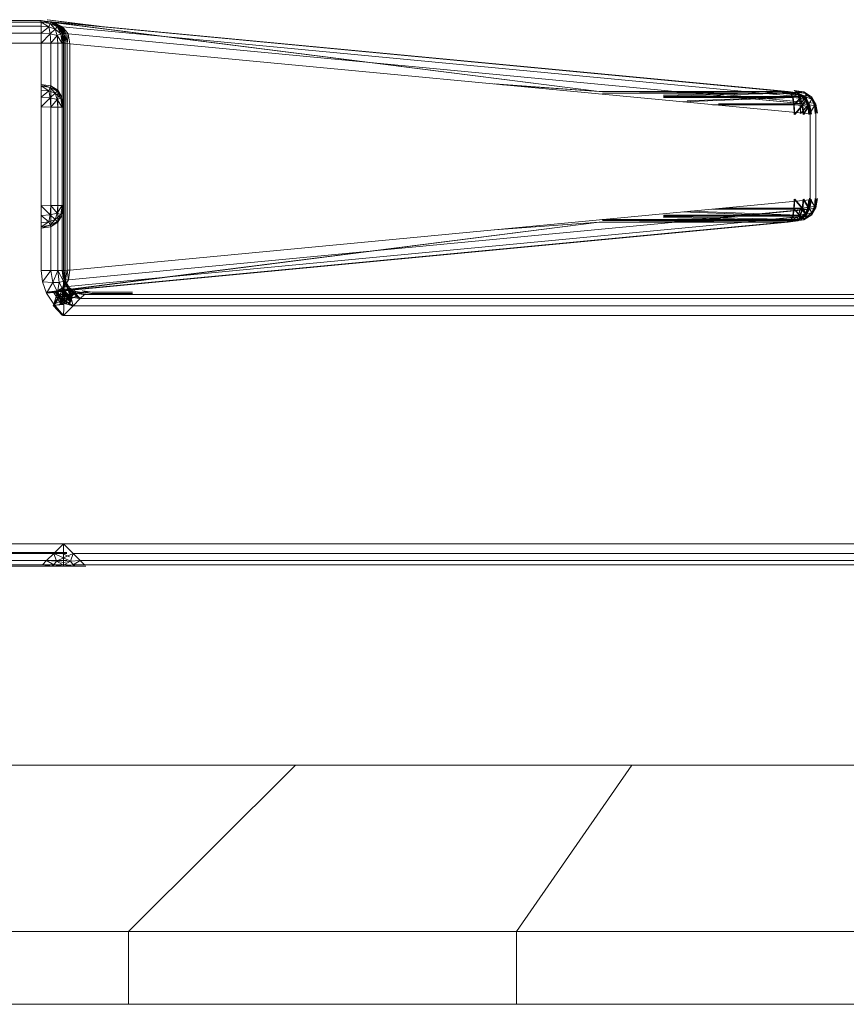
# Model space of a CAD drawing. Header units: millimetres. Extents: x 1 to 3476, y -521 to 159.
# Tile 53 of 130: x 1704 to 1726, y 133 to 159. Entities that reach past the tile are written whole.
import ezdxf

# ---------------------------------------------------------------- set-up
doc = ezdxf.new("R2010")
doc.units = ezdxf.units.MM
doc.layers.add('VG491211CA_dwg', color=8, linetype='Continuous', lineweight=9)

# ---------------------------------------------------------------- blocks, each defined once
blk = doc.blocks.new('VG491211CA_dwg-300031-Północ')
at = {"color": 18, "lineweight": 9}
for p, q in [((-202.129, 158.89), (-213.917, 158.89)), ((-202.162, 158.889), (-213.917, 158.89)), ((-213.917, 158.89), (-202.129, 158.889)), ((-202.129, 158.852), (-213.917, 158.852)), ((-202.162, 158.889), (-182.165, 156.992)), ((-202.162, 158.889), (-187.209, 156.998)), ((-202.129, 158.89), (-201.866, 158.852)), ((-202.129, 158.852), (-202.129, 158.89)), ((-202.129, 158.89), (-201.885, 158.815)), ((-201.792, 158.845), (-202.129, 158.889)), ((-202.129, 158.889), (-201.811, 158.839)), ((-202.129, 158.889), (-201.866, 158.852)), ((-182.152, 156.992), (-202.129, 158.889)), ((-187.211, 156.998), (-202.129, 158.889)), ((-202.129, 158.74), (-202.129, 158.852)), ((-201.885, 158.815), (-202.129, 158.852)), ((-202.129, 158.852), (-201.923, 158.721)), ((-201.966, 158.915), (-200.628, 158.744)), ((-200.573, 158.738), (-201.949, 158.915)), ((-201.885, 158.815), (-201.923, 158.721)), ((-201.866, 158.852), (-201.885, 158.815)), ((-201.698, 158.721), (-201.885, 158.815)), ((-201.885, 158.815), (-201.754, 158.665)), ((-201.811, 158.839), (-201.866, 158.852)), ((-201.866, 158.852), (-201.638, 158.717)), ((-201.866, 158.852), (-201.679, 158.739)), ((-201.866, 158.852), (-201.679, 158.74)), ((-201.866, 158.852), (-201.698, 158.721)), ((-201.792, 158.845), (-201.811, 158.839)), ((-201.574, 158.711), (-201.811, 158.839)), ((-201.811, 158.839), (-201.597, 158.695)), ((-201.811, 158.839), (-201.638, 158.717)), ((-201.551, 158.727), (-201.792, 158.845)), ((-201.792, 158.845), (-201.574, 158.711)), ((-181.898, 156.956), (-201.792, 158.845)), ((-202.129, 158.74), (-213.917, 158.74)), ((-213.917, 158.552), (-202.129, 158.552)), ((-202.129, 158.552), (-202.129, 158.74)), ((-201.923, 158.721), (-202.129, 158.74)), ((-202.129, 158.552), (-201.923, 158.721)), ((-202.129, 158.29), (-202.129, 158.552)), ((-202.129, 158.552), (-201.885, 158.533)), ((-201.754, 158.665), (-201.923, 158.721)), ((-201.923, 158.721), (-201.885, 158.533)), ((-201.885, 158.533), (-201.754, 158.665)), ((-201.698, 158.721), (-201.754, 158.665)), ((-201.754, 158.665), (-201.698, 158.496)), ((-201.604, 158.533), (-201.754, 158.665)), ((-201.679, 158.74), (-201.698, 158.721)), ((-201.604, 158.533), (-201.698, 158.721)), ((-201.566, 158.552), (-201.698, 158.721)), ((-201.679, 158.74), (-201.566, 158.552)), ((-201.679, 158.739), (-201.638, 158.717)), ((-201.566, 158.552), (-201.679, 158.739)), ((-201.679, 158.739), (-201.546, 158.548)), ((-201.638, 158.717), (-201.597, 158.695)), ((-201.638, 158.717), (-201.514, 158.543)), ((-201.638, 158.717), (-201.546, 158.548)), ((-201.604, 158.533), (-201.566, 158.552)), ((-201.597, 158.695), (-201.574, 158.711)), ((-201.597, 158.695), (-201.514, 158.543)), ((-201.574, 158.711), (-201.551, 158.727)), ((-201.514, 158.543), (-201.574, 158.711)), ((-201.465, 158.541), (-201.574, 158.711)), ((-201.529, 158.29), (-201.566, 158.552)), ((-201.566, 158.552), (-201.529, 158.29)), ((-201.566, 158.552), (-201.546, 158.548)), ((-201.566, 158.552), (-201.518, 158.289)), ((-181.716, 156.844), (-201.551, 158.727)), ((-201.551, 158.727), (-201.406, 158.537)), ((-201.465, 158.541), (-201.551, 158.727)), ((-201.546, 158.548), (-201.514, 158.543)), ((-201.546, 158.548), (-201.486, 158.285)), ((-201.546, 158.548), (-201.518, 158.289)), ((-201.514, 158.543), (-201.465, 158.541)), ((-201.514, 158.543), (-201.486, 158.285)), ((-213.917, 158.29), (-202.129, 158.29)), ((-202.129, 158.29), (-201.885, 158.533)), ((-202.129, 158.29), (-202.129, 152.204)), ((-201.866, 158.29), (-202.129, 158.29)), ((-201.885, 158.533), (-201.698, 158.496)), ((-201.885, 158.533), (-201.866, 158.29)), ((-201.866, 158.29), (-201.698, 158.496)), ((-201.866, 158.29), (-201.866, 152.204)), ((-201.679, 158.29), (-201.866, 158.29)), ((-201.698, 158.496), (-201.604, 158.533)), ((-201.698, 158.496), (-201.679, 158.29)), ((-201.566, 158.29), (-201.698, 158.496)), ((-201.566, 158.29), (-201.679, 158.29)), ((-201.679, 158.29), (-201.679, 152.204)), ((-201.566, 158.29), (-201.604, 158.533)), ((-201.529, 158.29), (-201.604, 158.533)), ((-201.566, 152.204), (-201.566, 158.29)), ((-201.529, 158.29), (-201.566, 158.29)), ((-201.529, 152.204), (-201.529, 158.29)), ((-201.529, 158.29), (-201.529, 152.204)), ((-201.518, 158.289), (-201.529, 158.29)), ((-201.518, 158.289), (-201.518, 152.205)), ((-201.486, 158.285), (-201.518, 158.289)), ((-201.486, 158.285), (-201.465, 158.541)), ((-201.433, 158.28), (-201.486, 158.285)), ((-201.486, 158.285), (-201.486, 152.208)), ((-201.465, 158.541), (-201.406, 158.537)), ((-201.433, 158.28), (-201.465, 158.541)), ((-201.433, 158.28), (-201.406, 158.537)), ((-201.433, 152.213), (-201.433, 158.28)), ((-201.358, 158.273), (-201.433, 158.28)), ((-201.406, 158.537), (-181.607, 156.657)), ((-201.406, 158.537), (-201.358, 158.273)), ((-201.358, 158.273), (-181.571, 156.395)), ((-201.358, 152.22), (-201.358, 158.273)), ((-202.129, 157.184), (-201.866, 157.142)), ((-201.866, 157.142), (-202.129, 157.184)), ((-202.129, 157.184), (-201.885, 157.104)), ((-202.129, 157.184), (-201.885, 157.104)), ((-202.129, 157.147), (-201.923, 157.011)), ((-202.129, 157.147), (-201.885, 157.104)), ((-201.885, 157.104), (-202.129, 157.147)), ((-202.129, 157.147), (-201.923, 157.011)), ((-202.129, 157.034), (-201.923, 157.011)), ((-201.923, 157.011), (-202.129, 157.034)), ((-202.129, 156.847), (-201.923, 157.011)), ((-202.129, 156.847), (-201.923, 157.011)), ((-201.923, 157.011), (-201.885, 157.104)), ((-201.885, 157.104), (-201.923, 157.011)), ((-201.885, 156.823), (-201.923, 157.011)), ((-201.923, 157.011), (-201.754, 156.952)), ((-201.754, 156.952), (-201.923, 157.011)), ((-201.923, 157.011), (-201.885, 156.823)), ((-201.885, 157.104), (-201.866, 157.142)), ((-201.866, 157.142), (-201.885, 157.104)), ((-201.885, 157.104), (-201.754, 156.952)), ((-201.885, 157.104), (-201.698, 157.007)), ((-201.698, 157.007), (-201.885, 157.104)), ((-201.885, 157.104), (-201.754, 156.952)), ((-201.866, 157.142), (-201.679, 157.026)), ((-201.679, 157.026), (-201.866, 157.142)), ((-201.866, 157.142), (-201.698, 157.007)), ((-201.866, 157.142), (-201.698, 157.007)), ((-201.698, 157.007), (-201.754, 156.952)), ((-201.754, 156.952), (-201.698, 157.007)), ((-201.679, 157.026), (-201.698, 157.007)), ((-201.698, 157.007), (-201.679, 157.026)), ((-201.604, 156.818), (-201.698, 157.007)), ((-201.566, 156.836), (-201.698, 157.007)), ((-201.698, 157.007), (-201.604, 156.818)), ((-201.566, 156.836), (-201.698, 157.007)), ((-201.566, 156.836), (-201.679, 157.026)), ((-201.679, 157.026), (-201.566, 156.836)), ((-187.209, 156.998), (-190.013, 157.196)), ((-190.007, 157.196), (-187.211, 156.998)), ((-187.209, 156.998), (-189.788, 157.175)), ((-189.782, 157.174), (-187.211, 156.998)), ((-187.211, 156.998), (-182.152, 156.992)), ((-182.165, 156.992), (-187.209, 156.998)), ((-187.117, 156.952), (-182.152, 156.992)), ((-185.489, 156.895), (-181.92, 156.975)), ((-181.921, 156.975), (-185.489, 156.895)), ((-181.621, 156.657), (-185.185, 156.995)), ((-181.451, 156.683), (-184.731, 156.995)), ((-184.728, 156.995), (-181.45, 156.683)), ((-181.73, 156.844), (-183.301, 156.993)), ((-181.56, 156.87), (-182.85, 156.993)), ((-181.559, 156.87), (-182.848, 156.993)), ((-182.165, 156.992), (-181.911, 156.956)), ((-182.165, 156.992), (-181.86, 156.912)), ((-182.152, 156.992), (-182.077, 156.949)), ((-181.898, 156.956), (-182.152, 156.992)), ((-182.152, 156.992), (-181.846, 156.912)), ((-181.996, 157.018), (-181.742, 156.982)), ((-181.996, 157.018), (-181.69, 156.938)), ((-181.995, 157.018), (-181.92, 156.975)), ((-181.74, 156.982), (-181.995, 157.018)), ((-181.995, 157.018), (-181.689, 156.938)), ((-181.867, 156.858), (-181.921, 156.975)), ((-181.69, 156.938), (-181.921, 156.975)), ((-181.921, 156.975), (-181.673, 156.84)), ((-181.92, 156.975), (-181.866, 156.858)), ((-181.92, 156.975), (-181.672, 156.84)), ((-181.92, 156.975), (-181.689, 156.938)), ((-181.742, 156.982), (-181.56, 156.87)), ((-181.742, 156.982), (-181.519, 156.846)), ((-181.742, 156.982), (-181.69, 156.938)), ((-181.559, 156.87), (-181.74, 156.982)), ((-181.689, 156.938), (-181.74, 156.982)), ((-181.74, 156.982), (-181.518, 156.846)), ((-201.885, 156.823), (-202.129, 156.847)), ((-202.129, 156.847), (-201.885, 156.823)), ((-202.129, 156.584), (-201.885, 156.823)), ((-202.129, 156.584), (-201.885, 156.823)), ((-201.885, 156.823), (-201.754, 156.952)), ((-201.885, 156.823), (-201.754, 156.952)), ((-201.698, 156.782), (-201.885, 156.823)), ((-201.866, 156.579), (-201.885, 156.823)), ((-201.885, 156.823), (-201.698, 156.782)), ((-201.885, 156.823), (-201.866, 156.579)), ((-201.866, 156.579), (-201.698, 156.782)), ((-201.866, 156.579), (-201.698, 156.782)), ((-201.754, 156.952), (-201.698, 156.782)), ((-201.698, 156.782), (-201.754, 156.952)), ((-201.604, 156.818), (-201.754, 156.952)), ((-201.604, 156.818), (-201.754, 156.952)), ((-201.698, 156.782), (-201.604, 156.818)), ((-201.604, 156.818), (-201.698, 156.782)), ((-201.698, 156.782), (-201.679, 156.575)), ((-201.679, 156.575), (-201.698, 156.782)), ((-201.566, 156.573), (-201.698, 156.782)), ((-201.566, 156.573), (-201.698, 156.782)), ((-201.604, 156.818), (-201.566, 156.836)), ((-201.566, 156.836), (-201.604, 156.818)), ((-201.566, 156.573), (-201.604, 156.818)), ((-201.529, 156.573), (-201.604, 156.818)), ((-201.604, 156.818), (-201.566, 156.573)), ((-201.529, 156.573), (-201.604, 156.818)), ((-201.529, 156.573), (-201.566, 156.836)), ((-201.566, 156.836), (-201.529, 156.573)), ((-187.117, 156.952), (-182.077, 156.949)), ((-182.09, 156.949), (-185.489, 156.87)), ((-185.489, 156.87), (-182.077, 156.949)), ((-181.866, 156.858), (-185.489, 156.859)), ((-185.489, 156.859), (-181.867, 156.858)), ((-185.489, 156.833), (-182.037, 156.832)), ((-182.023, 156.832), (-185.489, 156.833)), ((-184.991, 156.72), (-182.037, 156.832)), ((-182.023, 156.832), (-184.989, 156.719)), ((-181.866, 156.858), (-184.857, 156.748)), ((-184.856, 156.748), (-181.867, 156.858)), ((-182.037, 156.832), (-182.09, 156.949)), ((-181.86, 156.912), (-182.09, 156.949)), ((-182.09, 156.949), (-181.843, 156.814)), ((-182.077, 156.949), (-182.023, 156.832)), ((-182.077, 156.949), (-181.829, 156.814)), ((-182.077, 156.949), (-181.846, 156.912)), ((-182.005, 156.642), (-182.037, 156.832)), ((-182.037, 156.832), (-181.843, 156.814)), ((-182.023, 156.832), (-181.991, 156.642)), ((-181.829, 156.814), (-182.023, 156.832)), ((-182.005, 156.642), (-181.843, 156.814)), ((-181.991, 156.642), (-181.829, 156.814)), ((-181.911, 156.956), (-181.73, 156.844)), ((-181.911, 156.956), (-181.689, 156.82)), ((-181.911, 156.956), (-181.86, 156.912)), ((-181.716, 156.844), (-181.898, 156.956)), ((-181.846, 156.912), (-181.898, 156.956)), ((-181.898, 156.956), (-181.676, 156.82)), ((-181.835, 156.668), (-181.867, 156.858)), ((-181.867, 156.858), (-181.673, 156.84)), ((-181.866, 156.858), (-181.834, 156.668)), ((-181.672, 156.84), (-181.866, 156.858)), ((-181.689, 156.82), (-181.86, 156.912)), ((-181.86, 156.912), (-181.695, 156.759)), ((-181.86, 156.912), (-181.843, 156.814)), ((-181.829, 156.814), (-181.846, 156.912)), ((-181.846, 156.912), (-181.682, 156.759)), ((-181.846, 156.912), (-181.676, 156.82)), ((-181.843, 156.814), (-181.695, 156.759)), ((-181.843, 156.814), (-181.779, 156.624)), ((-181.835, 156.668), (-181.673, 156.84)), ((-181.834, 156.668), (-181.672, 156.84)), ((-181.682, 156.759), (-181.829, 156.814)), ((-181.766, 156.624), (-181.829, 156.814)), ((-181.779, 156.624), (-181.695, 156.759)), ((-181.766, 156.624), (-181.682, 156.759)), ((-181.73, 156.844), (-181.621, 156.657)), ((-181.689, 156.82), (-181.73, 156.844)), ((-181.607, 156.657), (-181.716, 156.844)), ((-181.676, 156.82), (-181.716, 156.844)), ((-181.695, 156.759), (-181.689, 156.82)), ((-181.695, 156.759), (-181.625, 156.589)), ((-181.588, 156.632), (-181.695, 156.759)), ((-181.519, 156.846), (-181.69, 156.938)), ((-181.69, 156.938), (-181.526, 156.785)), ((-181.69, 156.938), (-181.673, 156.84)), ((-181.672, 156.84), (-181.689, 156.938)), ((-181.689, 156.938), (-181.524, 156.785)), ((-181.689, 156.938), (-181.518, 156.846)), ((-181.588, 156.632), (-181.689, 156.82)), ((-181.621, 156.657), (-181.689, 156.82)), ((-181.682, 156.759), (-181.676, 156.82)), ((-181.574, 156.632), (-181.682, 156.759)), ((-181.611, 156.589), (-181.682, 156.759)), ((-181.676, 156.82), (-181.574, 156.632)), ((-181.607, 156.657), (-181.676, 156.82)), ((-181.673, 156.84), (-181.526, 156.785)), ((-181.673, 156.84), (-181.61, 156.65)), ((-181.524, 156.785), (-181.672, 156.84)), ((-181.609, 156.65), (-181.672, 156.84)), ((-181.61, 156.65), (-181.526, 156.785)), ((-181.609, 156.65), (-181.524, 156.785)), ((-181.56, 156.87), (-181.451, 156.683)), ((-181.519, 156.846), (-181.56, 156.87)), ((-181.45, 156.683), (-181.559, 156.87)), ((-181.518, 156.846), (-181.559, 156.87)), ((-181.526, 156.785), (-181.519, 156.846)), ((-181.526, 156.785), (-181.455, 156.615)), ((-181.418, 156.658), (-181.526, 156.785)), ((-181.524, 156.785), (-181.518, 156.846)), ((-181.416, 156.658), (-181.524, 156.785)), ((-181.454, 156.615), (-181.524, 156.785)), ((-181.418, 156.658), (-181.519, 156.846)), ((-181.451, 156.683), (-181.519, 156.846)), ((-181.518, 156.846), (-181.416, 156.658)), ((-181.45, 156.683), (-181.518, 156.846)), ((-202.129, 156.584), (-201.866, 156.579)), ((-201.866, 156.579), (-202.129, 156.584)), ((-201.866, 153.941), (-201.866, 156.579)), ((-201.866, 156.579), (-201.679, 156.575)), ((-201.866, 156.579), (-201.866, 153.941)), ((-201.679, 156.575), (-201.866, 156.579)), ((-201.679, 156.575), (-201.679, 153.945)), ((-201.679, 153.945), (-201.679, 156.575)), ((-201.566, 156.573), (-201.679, 156.575)), ((-201.679, 156.575), (-201.566, 156.573)), ((-201.566, 153.947), (-201.566, 156.573)), ((-201.529, 156.573), (-201.566, 156.573)), ((-201.566, 156.573), (-201.566, 153.947)), ((-201.566, 156.573), (-201.529, 156.573)), ((-201.529, 153.948), (-201.529, 156.573)), ((-201.529, 156.573), (-201.529, 153.948)), ((-184.178, 156.642), (-182.005, 156.642)), ((-181.991, 156.642), (-184.178, 156.642)), ((-181.834, 156.668), (-184.017, 156.668)), ((-184.017, 156.668), (-181.835, 156.668)), ((-181.994, 156.379), (-182.005, 156.642)), ((-182.005, 156.642), (-181.779, 156.624)), ((-181.994, 156.379), (-181.779, 156.624)), ((-181.991, 156.642), (-181.98, 156.379)), ((-181.766, 156.624), (-181.991, 156.642)), ((-181.98, 156.379), (-181.766, 156.624)), ((-181.825, 156.405), (-181.835, 156.668)), ((-181.835, 156.668), (-181.61, 156.65)), ((-181.834, 156.668), (-181.824, 156.405)), ((-181.609, 156.65), (-181.834, 156.668)), ((-181.825, 156.405), (-181.61, 156.65)), ((-181.824, 156.405), (-181.609, 156.65)), ((-181.779, 156.624), (-181.625, 156.589)), ((-181.779, 156.624), (-181.751, 156.38)), ((-181.611, 156.589), (-181.766, 156.624)), ((-181.737, 156.38), (-181.766, 156.624)), ((-181.751, 156.38), (-181.625, 156.589)), ((-181.737, 156.38), (-181.611, 156.589)), ((-181.625, 156.589), (-181.588, 156.632)), ((-181.625, 156.589), (-181.601, 156.383)), ((-181.546, 156.388), (-181.625, 156.589)), ((-181.621, 156.657), (-181.585, 156.395)), ((-181.588, 156.632), (-181.621, 156.657)), ((-181.574, 156.632), (-181.611, 156.589)), ((-181.533, 156.388), (-181.611, 156.589)), ((-181.588, 156.383), (-181.611, 156.589)), ((-181.61, 156.65), (-181.455, 156.615)), ((-181.61, 156.65), (-181.581, 156.406)), ((-181.454, 156.615), (-181.609, 156.65)), ((-181.58, 156.406), (-181.609, 156.65)), ((-181.571, 156.395), (-181.607, 156.657)), ((-181.607, 156.657), (-181.574, 156.632)), ((-181.546, 156.388), (-181.588, 156.632)), ((-181.585, 156.395), (-181.588, 156.632)), ((-181.581, 156.406), (-181.455, 156.615)), ((-181.58, 156.406), (-181.454, 156.615)), ((-181.574, 156.632), (-181.533, 156.388)), ((-181.571, 156.395), (-181.574, 156.632)), ((-181.455, 156.615), (-181.418, 156.658)), ((-181.455, 156.615), (-181.431, 156.409)), ((-181.376, 156.414), (-181.455, 156.615)), ((-181.416, 156.658), (-181.454, 156.615)), ((-181.375, 156.414), (-181.454, 156.615)), ((-181.43, 156.409), (-181.454, 156.615)), ((-181.451, 156.683), (-181.414, 156.421)), ((-181.418, 156.658), (-181.451, 156.683)), ((-181.413, 156.421), (-181.45, 156.683)), ((-181.45, 156.683), (-181.416, 156.658)), ((-181.376, 156.414), (-181.418, 156.658)), ((-181.414, 156.421), (-181.418, 156.658)), ((-181.416, 156.658), (-181.375, 156.414)), ((-181.413, 156.421), (-181.416, 156.658)), ((-181.571, 156.395), (-181.571, 154.098)), ((-181.413, 156.421), (-181.413, 154.124)), ((-181.571, 154.098), (-201.358, 152.22)), ((-182.005, 153.851), (-181.994, 154.114)), ((-181.994, 154.114), (-181.779, 153.869)), ((-181.98, 154.114), (-181.991, 153.851)), ((-181.98, 154.114), (-181.766, 153.869)), ((-181.751, 154.113), (-181.779, 153.869)), ((-181.766, 153.869), (-181.737, 154.113)), ((-181.751, 154.113), (-181.625, 153.904)), ((-181.737, 154.113), (-181.611, 153.904)), ((-181.601, 154.11), (-181.625, 153.904)), ((-181.546, 154.105), (-181.625, 153.904)), ((-181.585, 154.098), (-181.621, 153.836)), ((-181.611, 153.904), (-181.588, 154.11)), ((-181.533, 154.105), (-181.611, 153.904)), ((-181.581, 154.139), (-181.61, 153.895)), ((-181.609, 153.895), (-181.58, 154.139)), ((-181.607, 153.836), (-181.571, 154.098)), ((-181.588, 153.861), (-181.546, 154.105)), ((-181.585, 154.098), (-181.588, 153.861)), ((-181.581, 154.139), (-181.455, 153.93)), ((-181.58, 154.139), (-181.454, 153.93)), ((-181.533, 154.105), (-181.574, 153.861)), ((-181.571, 154.098), (-181.574, 153.861)), ((-181.431, 154.136), (-181.455, 153.93)), ((-181.376, 154.131), (-181.455, 153.93)), ((-181.454, 153.93), (-181.43, 154.136)), ((-181.375, 154.131), (-181.454, 153.93)), ((-181.414, 154.124), (-181.451, 153.862)), ((-181.45, 153.862), (-181.413, 154.124)), ((-181.418, 153.887), (-181.376, 154.131)), ((-181.414, 154.124), (-181.418, 153.887)), ((-181.375, 154.131), (-181.416, 153.887)), ((-181.413, 154.124), (-181.416, 153.887)), ((-201.866, 153.941), (-202.129, 153.936)), ((-202.129, 153.936), (-201.866, 153.941)), ((-202.129, 153.936), (-201.885, 153.697)), ((-202.129, 153.936), (-201.885, 153.697)), ((-201.885, 153.697), (-201.866, 153.941)), ((-201.866, 153.941), (-201.885, 153.697)), ((-201.679, 153.945), (-201.866, 153.941)), ((-201.866, 153.941), (-201.679, 153.945)), ((-201.866, 153.941), (-201.698, 153.738)), ((-201.866, 153.941), (-201.698, 153.738)), ((-201.566, 153.947), (-201.698, 153.738)), ((-201.566, 153.947), (-201.698, 153.738)), ((-201.679, 153.945), (-201.698, 153.738)), ((-201.698, 153.738), (-201.679, 153.945)), ((-201.679, 153.945), (-201.566, 153.947)), ((-201.566, 153.947), (-201.679, 153.945)), ((-201.529, 153.948), (-201.604, 153.703)), ((-201.529, 153.948), (-201.604, 153.703)), ((-201.604, 153.703), (-201.566, 153.947)), ((-201.566, 153.947), (-201.604, 153.703)), ((-201.529, 153.948), (-201.566, 153.685)), ((-201.566, 153.685), (-201.529, 153.948)), ((-201.566, 153.947), (-201.529, 153.948)), ((-201.529, 153.948), (-201.566, 153.947)), ((-181.607, 153.836), (-201.397, 151.957)), ((-181.45, 153.862), (-185.281, 153.498)), ((-185.185, 153.498), (-181.621, 153.836)), ((-185.009, 153.524), (-181.451, 153.862)), ((-182.005, 153.851), (-184.178, 153.851)), ((-184.178, 153.851), (-181.991, 153.851)), ((-183.904, 153.877), (-181.834, 153.877)), ((-181.835, 153.877), (-183.904, 153.877)), ((-182.037, 153.661), (-182.005, 153.851)), ((-181.991, 153.851), (-182.023, 153.661)), ((-181.779, 153.869), (-182.005, 153.851)), ((-182.005, 153.851), (-181.843, 153.679)), ((-181.991, 153.851), (-181.766, 153.869)), ((-181.991, 153.851), (-181.829, 153.679)), ((-181.867, 153.687), (-181.835, 153.877)), ((-181.834, 153.877), (-181.866, 153.687)), ((-181.779, 153.869), (-181.843, 153.679)), ((-181.61, 153.895), (-181.835, 153.877)), ((-181.835, 153.877), (-181.673, 153.705)), ((-181.834, 153.877), (-181.609, 153.895)), ((-181.834, 153.877), (-181.672, 153.705)), ((-181.829, 153.679), (-181.766, 153.869)), ((-181.625, 153.904), (-181.779, 153.869)), ((-181.779, 153.869), (-181.695, 153.734)), ((-181.766, 153.869), (-181.611, 153.904)), ((-181.766, 153.869), (-181.682, 153.734)), ((-181.621, 153.836), (-181.73, 153.649)), ((-181.716, 153.649), (-181.607, 153.836)), ((-181.625, 153.904), (-181.695, 153.734)), ((-181.588, 153.861), (-181.695, 153.734)), ((-181.689, 153.673), (-181.588, 153.861)), ((-181.621, 153.836), (-181.689, 153.673)), ((-181.682, 153.734), (-181.611, 153.904)), ((-181.574, 153.861), (-181.682, 153.734)), ((-181.574, 153.861), (-181.676, 153.673)), ((-181.607, 153.836), (-181.676, 153.673)), ((-181.61, 153.895), (-181.673, 153.705)), ((-181.672, 153.705), (-181.609, 153.895)), ((-181.588, 153.861), (-181.625, 153.904)), ((-181.621, 153.836), (-181.588, 153.861)), ((-181.611, 153.904), (-181.574, 153.861)), ((-181.455, 153.93), (-181.61, 153.895)), ((-181.61, 153.895), (-181.526, 153.76)), ((-181.609, 153.895), (-181.454, 153.93)), ((-181.609, 153.895), (-181.524, 153.76)), ((-181.574, 153.861), (-181.607, 153.836)), ((-181.451, 153.862), (-181.56, 153.675)), ((-181.559, 153.675), (-181.45, 153.862)), ((-181.455, 153.93), (-181.526, 153.76)), ((-181.418, 153.887), (-181.526, 153.76)), ((-181.524, 153.76), (-181.454, 153.93)), ((-181.416, 153.887), (-181.524, 153.76)), ((-181.519, 153.699), (-181.418, 153.887)), ((-181.451, 153.862), (-181.519, 153.699)), ((-181.416, 153.887), (-181.518, 153.699)), ((-181.45, 153.862), (-181.518, 153.699)), ((-181.418, 153.887), (-181.455, 153.93)), ((-181.454, 153.93), (-181.416, 153.887)), ((-181.451, 153.862), (-181.418, 153.887)), ((-181.416, 153.887), (-181.45, 153.862)), ((-202.129, 153.674), (-201.885, 153.697)), ((-201.885, 153.697), (-202.129, 153.674)), ((-202.129, 153.674), (-201.923, 153.509)), ((-202.129, 153.674), (-201.923, 153.509)), ((-201.923, 153.509), (-201.885, 153.697)), ((-201.885, 153.697), (-201.923, 153.509)), ((-201.754, 153.568), (-201.923, 153.509)), ((-201.754, 153.568), (-201.923, 153.509)), ((-201.885, 153.697), (-201.698, 153.738)), ((-201.698, 153.738), (-201.885, 153.697)), ((-201.885, 153.697), (-201.754, 153.568)), ((-201.885, 153.697), (-201.754, 153.568)), ((-201.885, 153.416), (-201.754, 153.568)), ((-201.885, 153.416), (-201.754, 153.568)), ((-201.698, 153.738), (-201.754, 153.568)), ((-201.754, 153.568), (-201.698, 153.738)), ((-201.604, 153.703), (-201.754, 153.568)), ((-201.604, 153.703), (-201.754, 153.568)), ((-201.698, 153.513), (-201.754, 153.568)), ((-201.754, 153.568), (-201.698, 153.513)), ((-201.604, 153.703), (-201.698, 153.738)), ((-201.698, 153.738), (-201.604, 153.703)), ((-201.698, 153.513), (-201.604, 153.703)), ((-201.604, 153.703), (-201.698, 153.513)), ((-201.566, 153.685), (-201.698, 153.513)), ((-201.566, 153.685), (-201.698, 153.513)), ((-201.566, 153.685), (-201.679, 153.495)), ((-201.679, 153.495), (-201.566, 153.685)), ((-201.566, 153.685), (-201.604, 153.703)), ((-201.604, 153.703), (-201.566, 153.685)), ((-201.513, 151.77), (-181.716, 153.649)), ((-181.92, 153.57), (-187.127, 153.567)), ((-181.995, 153.527), (-187.127, 153.567)), ((-182.077, 153.544), (-187.117, 153.541)), ((-182.152, 153.501), (-187.117, 153.541)), ((-185.489, 153.686), (-181.866, 153.687)), ((-181.867, 153.687), (-185.489, 153.686)), ((-182.037, 153.661), (-185.489, 153.66)), ((-185.489, 153.66), (-182.023, 153.661)), ((-181.92, 153.57), (-185.489, 153.65)), ((-185.489, 153.65), (-181.921, 153.57)), ((-185.489, 153.623), (-182.09, 153.544)), ((-182.077, 153.544), (-185.489, 153.623)), ((-182.037, 153.661), (-184.991, 153.774)), ((-184.989, 153.774), (-182.023, 153.661)), ((-184.776, 153.794), (-181.866, 153.687)), ((-181.867, 153.687), (-184.775, 153.794)), ((-183.401, 153.5), (-181.559, 153.675)), ((-181.73, 153.649), (-183.301, 153.5)), ((-181.56, 153.675), (-183.128, 153.526)), ((-182.165, 153.501), (-181.86, 153.581)), ((-182.152, 153.501), (-181.846, 153.581)), ((-182.077, 153.544), (-182.152, 153.501)), ((-182.09, 153.544), (-181.843, 153.679)), ((-182.09, 153.544), (-182.037, 153.661)), ((-182.09, 153.544), (-181.86, 153.581)), ((-182.077, 153.544), (-181.829, 153.679)), ((-182.023, 153.661), (-182.077, 153.544)), ((-181.846, 153.581), (-182.077, 153.544)), ((-181.843, 153.679), (-182.037, 153.661)), ((-182.023, 153.661), (-181.829, 153.679)), ((-181.996, 153.527), (-181.69, 153.607)), ((-181.742, 153.563), (-181.996, 153.527)), ((-181.995, 153.527), (-181.689, 153.607)), ((-181.92, 153.57), (-181.995, 153.527)), ((-181.995, 153.527), (-181.74, 153.563)), ((-181.921, 153.57), (-181.673, 153.705)), ((-181.921, 153.57), (-181.867, 153.687)), ((-181.921, 153.57), (-181.69, 153.607)), ((-181.92, 153.57), (-181.672, 153.705)), ((-181.866, 153.687), (-181.92, 153.57)), ((-181.689, 153.607), (-181.92, 153.57)), ((-181.911, 153.537), (-181.689, 153.673)), ((-181.73, 153.649), (-181.911, 153.537)), ((-181.86, 153.581), (-181.911, 153.537)), ((-181.898, 153.537), (-181.676, 153.673)), ((-181.898, 153.537), (-181.716, 153.649)), ((-181.898, 153.537), (-181.846, 153.581)), ((-181.673, 153.705), (-181.867, 153.687)), ((-181.866, 153.687), (-181.672, 153.705)), ((-181.86, 153.581), (-181.695, 153.734)), ((-181.843, 153.679), (-181.86, 153.581)), ((-181.86, 153.581), (-181.689, 153.673)), ((-181.846, 153.581), (-181.682, 153.734)), ((-181.846, 153.581), (-181.829, 153.679)), ((-181.676, 153.673), (-181.846, 153.581)), ((-181.695, 153.734), (-181.843, 153.679)), ((-181.829, 153.679), (-181.682, 153.734)), ((-181.742, 153.563), (-181.519, 153.699)), ((-181.56, 153.675), (-181.742, 153.563)), ((-181.69, 153.607), (-181.742, 153.563)), ((-181.74, 153.563), (-181.518, 153.699)), ((-181.74, 153.563), (-181.559, 153.675)), ((-181.74, 153.563), (-181.689, 153.607)), ((-181.689, 153.673), (-181.73, 153.649)), ((-181.716, 153.649), (-181.676, 153.673)), ((-181.695, 153.734), (-181.689, 153.673)), ((-181.69, 153.607), (-181.526, 153.76)), ((-181.673, 153.705), (-181.69, 153.607)), ((-181.69, 153.607), (-181.519, 153.699)), ((-181.689, 153.607), (-181.524, 153.76)), ((-181.689, 153.607), (-181.672, 153.705)), ((-181.518, 153.699), (-181.689, 153.607)), ((-181.676, 153.673), (-181.682, 153.734)), ((-181.526, 153.76), (-181.673, 153.705)), ((-181.672, 153.705), (-181.524, 153.76)), ((-181.519, 153.699), (-181.56, 153.675)), ((-181.559, 153.675), (-181.518, 153.699)), ((-181.526, 153.76), (-181.519, 153.699)), ((-181.518, 153.699), (-181.524, 153.76)), ((-201.923, 153.509), (-202.129, 153.486)), ((-201.923, 153.509), (-202.129, 153.486)), ((-202.129, 153.374), (-201.923, 153.509)), ((-202.129, 153.374), (-201.923, 153.509)), ((-202.129, 153.374), (-201.885, 153.416)), ((-202.129, 153.336), (-201.885, 153.416)), ((-201.885, 153.416), (-202.129, 153.374)), ((-202.129, 153.336), (-201.885, 153.416)), ((-202.129, 153.336), (-201.866, 153.379)), ((-201.866, 153.379), (-202.129, 153.336)), ((-182.165, 153.501), (-201.979, 151.622)), ((-187.209, 153.496), (-201.979, 151.623)), ((-201.977, 151.619), (-182.152, 153.501)), ((-201.977, 151.619), (-187.211, 153.496)), ((-201.923, 153.509), (-201.885, 153.416)), ((-201.885, 153.416), (-201.923, 153.509)), ((-201.885, 153.416), (-201.698, 153.513)), ((-201.698, 153.513), (-201.885, 153.416)), ((-201.885, 153.416), (-201.866, 153.379)), ((-201.866, 153.379), (-201.885, 153.416)), ((-201.866, 153.379), (-201.698, 153.513)), ((-201.866, 153.379), (-201.698, 153.513)), ((-201.866, 153.379), (-201.679, 153.495)), ((-201.679, 153.495), (-201.866, 153.379)), ((-201.706, 151.657), (-181.898, 153.537)), ((-201.679, 153.495), (-201.698, 153.513)), ((-201.698, 153.513), (-201.679, 153.495)), ((-190.015, 153.297), (-187.209, 153.496)), ((-187.211, 153.496), (-190.01, 153.297)), ((-182.152, 153.501), (-187.211, 153.496)), ((-187.209, 153.496), (-182.165, 153.501)), ((-181.911, 153.537), (-182.165, 153.501)), ((-182.152, 153.501), (-181.898, 153.537)), ((-202.129, 152.204), (-201.866, 152.204)), ((-202.129, 152.204), (-202.091, 151.904)), ((-201.866, 152.204), (-202.091, 151.904)), ((-201.866, 152.204), (-201.679, 152.204)), ((-201.866, 152.204), (-201.814, 151.889)), ((-201.679, 152.204), (-201.814, 151.889)), ((-201.679, 152.204), (-201.566, 152.204)), ((-201.679, 152.204), (-201.642, 151.883)), ((-201.528, 151.92), (-201.679, 152.204)), ((-201.566, 152.204), (-201.529, 152.204)), ((-201.528, 151.92), (-201.566, 152.204)), ((-201.491, 151.941), (-201.566, 152.204)), ((-201.529, 152.204), (-201.518, 152.205)), ((-201.529, 152.204), (-201.491, 151.941)), ((-201.491, 151.941), (-201.529, 152.204)), ((-201.529, 152.204), (-201.482, 151.946)), ((-201.518, 152.205), (-201.486, 152.208)), ((-201.518, 152.205), (-201.482, 151.946)), ((-201.397, 151.957), (-201.513, 151.77)), ((-201.486, 152.208), (-201.491, 151.93)), ((-201.486, 152.208), (-201.433, 152.213)), ((-201.474, 151.953), (-201.486, 152.208)), ((-201.486, 152.208), (-201.482, 151.946)), ((-201.474, 151.953), (-201.433, 152.213)), ((-201.397, 151.957), (-201.474, 151.953)), ((-201.433, 152.213), (-201.358, 152.22)), ((-201.397, 151.957), (-201.433, 152.213)), ((-201.358, 152.22), (-201.397, 151.957)), ((-202.091, 151.904), (-201.979, 151.604)), ((-201.814, 151.889), (-202.091, 151.904)), ((-201.814, 151.889), (-201.979, 151.604)), ((-201.814, 151.889), (-201.685, 151.623)), ((-201.642, 151.883), (-201.814, 151.889)), ((-201.71, 151.618), (-201.554, 151.739)), ((-201.513, 151.77), (-201.706, 151.657)), ((-201.706, 151.657), (-201.554, 151.739)), ((-201.642, 151.883), (-201.685, 151.623)), ((-201.528, 151.92), (-201.642, 151.883)), ((-201.642, 151.883), (-201.529, 151.661)), ((-201.64, 151.513), (-201.554, 151.739)), ((-201.554, 151.739), (-201.474, 151.953)), ((-201.554, 151.739), (-201.491, 151.93)), ((-201.554, 151.739), (-201.513, 151.77)), ((-201.497, 151.667), (-201.554, 151.739)), ((-201.528, 151.92), (-201.529, 151.661)), ((-201.529, 151.661), (-201.414, 151.723)), ((-201.491, 151.941), (-201.528, 151.92)), ((-201.414, 151.723), (-201.528, 151.92)), ((-201.379, 151.754), (-201.528, 151.92)), ((-201.513, 151.77), (-201.474, 151.953)), ((-201.491, 151.93), (-201.497, 151.667)), ((-201.409, 151.732), (-201.497, 151.667)), ((-201.474, 151.953), (-201.491, 151.93)), ((-201.491, 151.93), (-201.482, 151.946)), ((-201.482, 151.946), (-201.491, 151.941)), ((-201.491, 151.941), (-201.379, 151.754)), ((-201.379, 151.754), (-201.491, 151.941)), ((-201.491, 151.93), (-201.409, 151.732)), ((-201.482, 151.946), (-201.409, 151.732)), ((-201.482, 151.946), (-201.379, 151.754)), ((-201.414, 151.723), (-201.379, 151.754)), ((-201.329, 151.506), (-201.414, 151.723)), ((-201.221, 151.601), (-201.414, 151.723)), ((-201.379, 151.754), (-201.409, 151.732)), ((-201.409, 151.732), (-201.362, 151.509)), ((-201.409, 151.732), (-201.243, 151.605)), ((-201.191, 151.641), (-201.379, 151.754)), ((-201.379, 151.754), (-201.191, 151.641)), ((-201.379, 151.754), (-201.243, 151.605)), ((-201.221, 151.601), (-201.379, 151.754)), ((-201.685, 151.623), (-201.979, 151.604)), ((-201.979, 151.604), (-201.791, 151.304)), ((-201.809, 151.267), (-201.671, 151.514)), ((-201.799, 151.63), (-201.612, 151.33)), ((-201.791, 151.304), (-201.685, 151.623)), ((-201.782, 151.267), (-201.64, 151.513)), ((-201.743, 151.618), (-201.671, 151.514)), ((-201.71, 151.618), (-201.706, 151.657)), ((-201.64, 151.513), (-201.71, 151.618)), ((-201.529, 151.661), (-201.685, 151.623)), ((-201.685, 151.623), (-201.515, 151.422)), ((-201.671, 151.514), (-201.393, 151.51)), ((-201.671, 151.514), (-201.541, 151.293)), ((-201.64, 151.513), (-201.497, 151.667)), ((-201.513, 151.327), (-201.64, 151.513)), ((-201.628, 151.33), (-201.522, 151.649)), ((-201.351, 151.448), (-201.628, 151.33)), ((-201.619, 151.293), (-201.476, 151.539)), ((-201.612, 151.33), (-201.505, 151.649)), ((-201.612, 151.33), (-201.335, 151.448)), ((-201.605, 151.293), (-201.461, 151.539)), ((-201.562, 151.661), (-201.363, 151.506)), ((-201.548, 151.422), (-201.562, 151.661)), ((-201.363, 151.506), (-201.548, 151.422)), ((-201.541, 151.293), (-201.393, 151.51)), ((-201.461, 151.539), (-201.53, 151.644)), ((-201.515, 151.422), (-201.529, 151.661)), ((-201.329, 151.506), (-201.529, 151.661)), ((-201.393, 151.51), (-201.528, 151.668)), ((-201.351, 151.448), (-201.522, 151.649)), ((-201.515, 151.422), (-201.329, 151.506)), ((-201.513, 151.327), (-201.497, 151.667)), ((-201.362, 151.509), (-201.513, 151.327)), ((-201.505, 151.649), (-201.335, 151.448)), ((-201.497, 151.667), (-201.362, 151.509)), ((-201.476, 151.539), (-201.35, 151.353)), ((-201.336, 151.368), (-201.461, 151.539)), ((-201.393, 151.51), (-201.276, 151.605)), ((-201.11, 151.454), (-201.393, 151.51)), ((-201.366, 151.687), (-201.166, 151.532)), ((-201.351, 151.448), (-201.366, 151.687)), ((-201.255, 151.601), (-201.363, 151.506)), ((-201.363, 151.506), (-201.112, 151.454)), ((-201.243, 151.605), (-201.362, 151.509)), ((-201.362, 151.509), (-201.079, 151.454)), ((-201.166, 151.532), (-201.351, 151.448)), ((-201.35, 151.353), (-201.333, 151.693)), ((-201.335, 151.448), (-201.349, 151.687)), ((-201.15, 151.532), (-201.349, 151.687)), ((-201.336, 151.368), (-201.318, 151.692)), ((-201.335, 151.448), (-201.15, 151.532)), ((-201.198, 151.535), (-201.333, 151.693)), ((-201.329, 151.506), (-201.221, 151.601)), ((-201.266, 151.266), (-201.329, 151.506)), ((-201.079, 151.454), (-201.329, 151.506)), ((-201.318, 151.692), (-201.183, 151.535)), ((-201.11, 151.454), (-201.276, 151.605)), ((-200.999, 151.566), (-201.276, 151.605)), ((-201.266, 151.266), (-201.079, 151.454)), ((-201.225, 151.641), (-201.255, 151.601)), ((-201.255, 151.601), (-201.112, 151.454)), ((-201.191, 151.641), (-201.243, 151.605)), ((-201.243, 151.605), (-201.079, 151.454)), ((-200.962, 151.604), (-201.225, 151.641)), ((-201.225, 151.641), (-200.962, 151.604)), ((-200.999, 151.566), (-201.225, 151.641)), ((-201.225, 151.641), (-201, 151.566)), ((-201.221, 151.601), (-201.191, 151.641)), ((-201.079, 151.454), (-201.221, 151.601)), ((-200.966, 151.566), (-201.221, 151.601)), ((-200.929, 151.604), (-201.191, 151.641)), ((-201.191, 151.641), (-200.929, 151.604)), ((-201.191, 151.641), (-200.966, 151.566)), ((-200.966, 151.566), (-201.191, 151.641)), ((-200.966, 151.566), (-201.079, 151.454)), ((-201.079, 151.454), (-131.337, 151.454)), ((-200.787, 151.592), (-201.042, 151.627)), ((-200.766, 151.63), (-201.028, 151.667)), ((-201.028, 151.667), (-200.766, 151.63)), ((-200.803, 151.592), (-201.028, 151.667)), ((-201.028, 151.667), (-200.803, 151.592)), ((-200.749, 151.63), (-201.012, 151.667)), ((-201.012, 151.667), (-200.749, 151.63)), ((-201.012, 151.667), (-200.787, 151.592)), ((-200.787, 151.592), (-201.012, 151.667)), ((-131.449, 151.566), (-200.966, 151.566)), ((-199.68, 151.592), (-200.787, 151.592)), ((-199.68, 151.63), (-200.766, 151.63)), ((-200.766, 151.63), (-199.68, 151.63)), ((-200.749, 151.63), (-199.68, 151.63)), ((-199.68, 151.63), (-200.749, 151.63)), ((-201.809, 151.267), (-201.541, 151.293)), ((-201.809, 151.267), (-201.551, 151.004)), ((-201.791, 151.304), (-201.515, 151.422)), ((-201.791, 151.304), (-201.529, 151.004)), ((-201.513, 151.327), (-201.782, 151.267)), ((-201.529, 151.004), (-201.782, 151.267)), ((-201.619, 151.293), (-201.35, 151.353)), ((-201.336, 151.368), (-201.605, 151.293)), ((-201.3, 151.266), (-201.548, 151.422)), ((-201.529, 151.004), (-201.515, 151.422)), ((-201.529, 151.004), (-201.266, 151.266)), ((-201.515, 151.422), (-201.266, 151.266)), ((-201.266, 151.266), (-201.513, 151.327)), ((-201.266, 151.266), (-131.149, 151.266)), ((-201.529, 151.004), (-130.887, 151.004)), ((-201.529, 144.9), (-214.517, 144.9)), ((-201.791, 144.638), (-201.529, 144.9)), ((-201.529, 144.9), (-201.791, 144.638)), ((-201.266, 144.638), (-201.529, 144.9)), ((-201.529, 144.9), (-201.529, 144.524)), ((-130.887, 144.9), (-201.529, 144.9)), ((-201.436, 144.664), (-214.692, 144.664)), ((-214.382, 144.638), (-201.436, 144.638)), ((-214.254, 144.638), (-201.791, 144.638)), ((-201.791, 144.638), (-214.254, 144.638)), ((-213.871, 144.664), (-201.436, 144.664)), ((-201.628, 144.664), (-213.871, 144.664)), ((-213.871, 144.664), (-201.628, 144.664)), ((-212.842, 144.638), (-201.562, 144.638)), ((-201.979, 144.45), (-201.791, 144.638)), ((-201.791, 144.638), (-201.979, 144.45)), ((-201.791, 144.638), (-201.715, 144.436)), ((-201.791, 144.638), (-201.529, 144.524)), ((-201.529, 144.524), (-201.791, 144.638)), ((-201.791, 144.638), (-201.715, 144.436)), ((-201.366, 144.55), (-201.628, 144.664)), ((-201.628, 144.664), (-201.366, 144.55)), ((-201.529, 144.524), (-201.266, 144.638)), ((-201.266, 144.638), (-201.529, 144.524)), ((-201.266, 144.638), (-201.343, 144.436)), ((-201.079, 144.45), (-201.266, 144.638)), ((-131.149, 144.638), (-201.266, 144.638)), ((-215.079, 144.338), (-201.434, 144.338)), ((-201.979, 144.45), (-214.067, 144.45)), ((-214.067, 144.45), (-201.979, 144.45)), ((-213.954, 144.338), (-202.091, 144.338)), ((-202.091, 144.338), (-213.954, 144.338)), ((-201.434, 144.45), (-213.871, 144.45)), ((-202.091, 144.338), (-201.979, 144.45)), ((-201.979, 144.45), (-202.091, 144.338)), ((-201.829, 144.3), (-202.091, 144.338)), ((-202.091, 144.338), (-201.791, 144.337)), ((-201.79, 144.337), (-202.091, 144.338)), ((-201.829, 144.3), (-202.091, 144.338)), ((-201.715, 144.436), (-201.979, 144.45)), ((-201.979, 144.45), (-201.715, 144.436)), ((-201.979, 144.45), (-201.791, 144.337)), ((-201.79, 144.337), (-201.979, 144.45)), ((-201.791, 144.337), (-201.829, 144.3)), ((-201.829, 144.3), (-201.79, 144.337)), ((-201.715, 144.436), (-201.791, 144.337)), ((-201.791, 144.337), (-201.529, 144.325)), ((-201.791, 144.337), (-201.529, 144.3)), ((-201.79, 144.337), (-201.715, 144.436)), ((-201.529, 144.325), (-201.79, 144.337)), ((-201.529, 144.3), (-201.79, 144.337)), ((-201.715, 144.436), (-201.529, 144.524)), ((-201.529, 144.524), (-201.715, 144.436)), ((-201.529, 144.398), (-201.715, 144.436)), ((-201.715, 144.436), (-201.529, 144.398)), ((-201.715, 144.436), (-201.529, 144.325)), ((-201.529, 144.325), (-201.715, 144.436)), ((-201.529, 144.524), (-201.529, 144.398)), ((-201.529, 144.524), (-201.343, 144.436)), ((-201.343, 144.436), (-201.529, 144.524)), ((-201.529, 144.524), (-201.529, 144.398)), ((-201.343, 144.436), (-201.529, 144.398)), ((-201.529, 144.398), (-201.343, 144.436)), ((-201.529, 144.325), (-201.343, 144.436)), ((-201.343, 144.436), (-201.529, 144.325)), ((-201.529, 144.398), (-201.529, 144.325)), ((-201.529, 144.325), (-201.529, 144.398)), ((-201.529, 144.325), (-201.267, 144.337)), ((-201.529, 144.3), (-201.267, 144.337)), ((-201.267, 144.337), (-201.529, 144.325)), ((-201.267, 144.337), (-201.529, 144.3)), ((-201.529, 144.325), (-201.529, 144.3)), ((-201.529, 144.3), (-201.529, 144.325)), ((-201.343, 144.436), (-201.079, 144.45)), ((-201.267, 144.337), (-201.343, 144.436)), ((-201.343, 144.436), (-201.267, 144.337)), ((-201.267, 144.337), (-201.079, 144.45)), ((-201.079, 144.45), (-201.267, 144.337)), ((-201.267, 144.337), (-200.966, 144.338)), ((-201.229, 144.3), (-201.267, 144.337)), ((-201.267, 144.337), (-201.229, 144.3)), ((-131.337, 144.45), (-201.079, 144.45)), ((-201.079, 144.45), (-200.966, 144.338)), ((-200.966, 144.338), (-131.449, 144.338)), ((-214.217, 144.3), (-201.829, 144.3)), ((-201.829, 144.3), (-214.217, 144.3)), ((-201.829, 144.3), (-201.529, 144.3)), ((-201.529, 144.3), (-201.829, 144.3)), ((-201.529, 144.3), (-201.229, 144.3)), ((-201.229, 144.3), (-201.529, 144.3)), ((-200.929, 144.3), (-201.229, 144.3)), ((-203.196, 138.977), (-195.322, 138.977)), ((-195.322, 138.977), (-199.788, 134.525)), ((-195.322, 138.977), (-186.338, 138.977)), ((-186.338, 138.977), (-189.414, 134.525)), ((-186.338, 138.977), (-176.591, 138.977)), ((-208.88, 134.525), (-199.788, 134.525)), ((-199.788, 134.525), (-189.414, 134.525)), ((-199.788, 134.525), (-199.788, 132.579)), ((-189.414, 134.525), (-178.159, 134.525)), ((-189.414, 134.525), (-189.414, 132.579)), ((-5.067, 132.579), (-903.786, 132.579))]:
    blk.add_line(p, q, dxfattribs=at)

msp = doc.modelspace()

# ---------------------------------------------------------------- block references
at = {"layer": 'VG491211CA_dwg', "color": 18}
msp.add_blockref('VG491211CA_dwg-300031-Północ', (1906.949, 0), dxfattribs=at)

doc.saveas('drawing.dxf')
